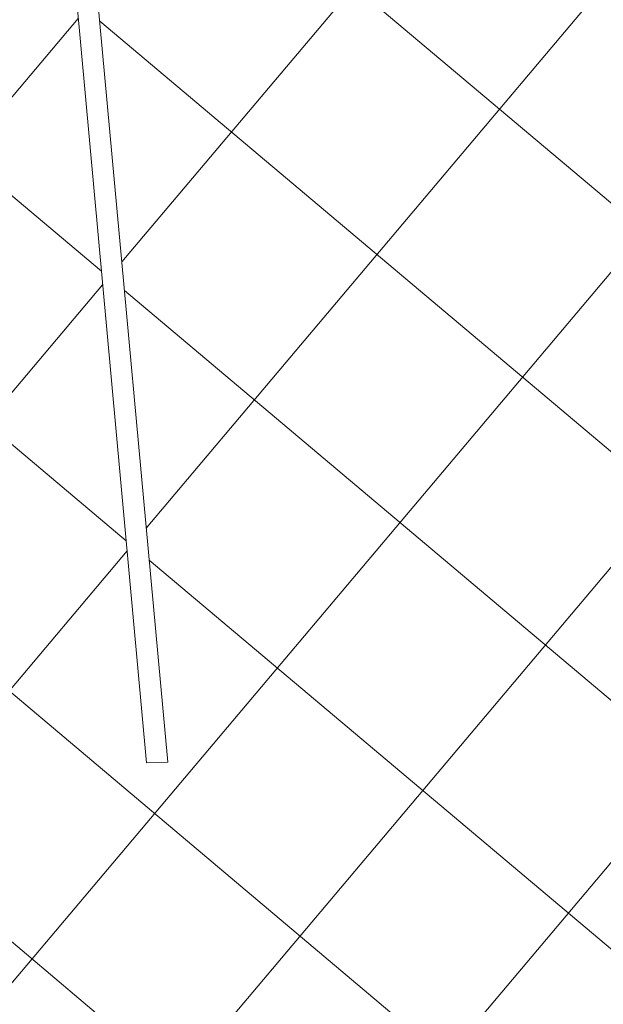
# Model space of a CAD drawing. Header units: millimetres. Extents: x 853417 to 929373, y -433185 to -369260.
# Tile 146 of 228: x 918713 to 920093, y -399454 to -397124. Entities that reach past the tile are written whole.
import ezdxf

# ---------------------------------------------------------------- set-up
doc = ezdxf.new("R2010")
doc.units = ezdxf.units.MM
doc.layers.add('I-FURN', color=7, linetype='Continuous', lineweight=9)
doc.layers.add('KOKO-FLOR-PATT', color=7, linetype='Continuous', lineweight=9)

# ---------------------------------------------------------------- blocks, each defined once
blk = doc.blocks.new('Leti esikülg - Leti esikülg-4630066-1 korrus_SA_kunstihanke plaan')
at = {"layer": 'I-FURN'}
for p, q in [((427804.5, 905961.3), (425408.8, 905818)), ((427804.5, 905911.2), (427804.5, 905961.3)), ((425408.8, 905767.9), (427804.5, 905911.2))]:
    blk.add_line(p, q, dxfattribs=at)

msp = doc.modelspace()

# ---------------------------------------------------------------- hatches: boundary and pattern name
at = {"layer": 'KOKO-FLOR-PATT', "true_color": 0x800000}
h = msp.add_hatch(dxfattribs=at)
h.set_pattern_fill('FP_66', color=16, style=0, pattern_type=2)
h.set_pattern_definition([(319.884, (919429.73, -399926.62), (289.95, 344.134), []), (49.884, (919429.73, -399926.62), (-344.134, 289.95), [])])
h.paths.add_polyline_path([(916908, -399712.5), (916903.6, -399662.7), (917650.7, -399596.5), (917655.1, -399646.3), (916910.2, -399712.3)], flags=0)
h.paths.add_polyline_path([(917516.9, -403645.3), (918989.7, -403524.2), (918884.2, -402756.1), (919346, -402718.1), (919638, -403446.6), (919810.3, -403432.5), (919736.4, -402626.6), (919786.2, -402622), (919860.1, -403428.4), (920834, -403348.3), (921003.1, -402581.9), (922179.9, -402485.2), (921641.4, -396183.4), (916740, -396652.2), (916933.2, -398831.9), (916850.7, -398839.2), (916859.5, -398938.8), (916839.6, -398941), (916839.6, -398965.7), (916812.1, -398969.9), (916878.1, -399715.2), (916908, -399712.5), (916910.2, -399737.4), (916930.2, -399736.8), (916939, -399835.3), (917021.4, -399828), (917292.5, -402886.9), (917440.7, -402874.7), (917514.7, -403622.9)], flags=0)
h.paths.add_polyline_path([(917327.3, -402849.2), (917221.4, -401653.7), (917661.2, -401614.7), (917767.1, -402810.2), (917372.8, -402845.2)], flags=0)
h.paths.add_polyline_path([(920625.7, -401088.9), (920574.7, -400532.5), (921026.6, -400491), (921077.6, -401047.5), (920834, -401069.8)], flags=0)
h.paths.add_polyline_path([(917039.3, -399901.5), (917037.5, -399881.6), (918033.3, -399790.3), (918035.1, -399800.2), (919020, -399709), (919019.2, -399699.9), (921917, -399434.2), (921918.8, -399454.1), (919031, -399719.8), (919034.6, -399758.8), (918038.8, -399850.1), (918034.2, -399810.3), (917066.6, -399899)], flags=0)
h.paths.add_polyline_path([(919012.7, -398882.9), (918793.5, -396492.9), (918843.6, -396491.3), (919062.7, -398881.3)], flags=0)
h.paths.add_polyline_path([(917479.8, -397637.1), (917436.5, -397185.4), (917992.8, -397132.2), (918036, -397583.9)], flags=0)

# ---------------------------------------------------------------- block references
at = {"layer": 'I-FURN', "rotation": 271.815909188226}
msp.add_blockref('Leti esikülg - Leti esikülg-4630066-1 korrus_SA_kunstihanke plaan', (0, 0), dxfattribs=at)

doc.saveas('drawing.dxf')
